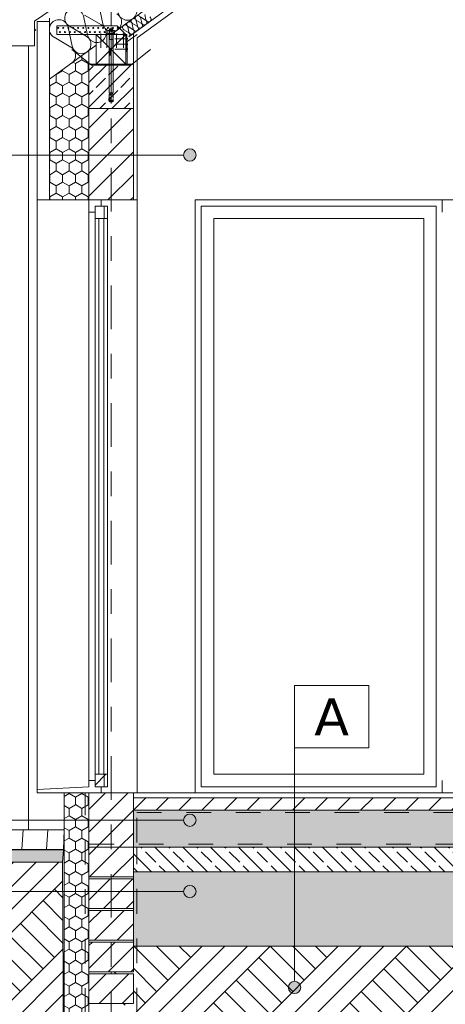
# Model space of a CAD drawing. Extents: x 5465377 to 5465550, y 5925276 to 5925338.
# Tile 97 of 182: x 5465406.53 to 5465408.25, y 5925329.32 to 5925333.31. Entities that reach past the tile are written whole.
import ezdxf

# ---------------------------------------------------------------- set-up
doc = ezdxf.new("R2010")
doc.units = 0
doc.header["$MEASUREMENT"] = 0
for name, pattern in [('Dashed_line (2)', [0.0375, 0.025, -0.0125]), ('HIDDEN', [9525, 6350, -3175]), ('Kropki i Kreski', [0.335139, 0.176389, -0.088194, 0, -0.070556])]:
    doc.linetypes.add(name, pattern=pattern)
for name, color, linetype, lineweight in [('0_Nr_Pióra__141', 7, 'Continuous', 0), ('0_Nr_pióra__141_Nr_Pióra__141', 7, 'Continuous', 0), ('0_Nr_pióra__141_Nr_Pióra__142', 7, 'Continuous', 18), ('0_Nr_Pióra__142', 7, 'Continuous', 18), ('_1_Nr_pióra__1_Nr_Pióra__142', 7, 'Continuous', 18), ('_______wymiarowanie_Nr_Pióra__201', 150, 'Continuous', 0), ('____rosliny_Nr_Pióra__141', 7, 'Continuous', 0), ('_ARCH_Projekt_Nr_pióra__141_Nr_Pióra__1', 7, 'Continuous', 13), ('_ARCH_Projekt_Nr_pióra__141_Nr_Pióra__141', 7, 'Continuous', 0), ('_ARCH_Sciany_Nr_Pióra__141', 7, 'Continuous', 0), ('_ARCH_Sciany_Nr_Pióra__142', 7, 'Continuous', 18), ('EGBD03_Nr_Pióra__141', 7, 'Continuous', 0), ('tabelki_Nr_pióra__1_Nr_pióra__141_Nr_Pióra__141', 7, 'Continuous', 0), ('tabelki_Nr_pióra__7_Nr_pióra__7_Nr_Pióra__7', 7, 'Continuous', 35)]:
    doc.layers.add(name, color=color, linetype=linetype, lineweight=lineweight)
doc.layers.add('_______wymiarowanie', color=7, linetype='Continuous')
doc.layers.add('EGBD03', color=7, linetype='Continuous')
doc.styles.add('GENERATED_STYLE_4', font='arial.ttf')
doc.styles.add('GENERATED_STYLE_5', font='txt')
doc.styles.add('GENERATED_STYLE_6', font='verdana.ttf')
doc.dimstyles.new('GENERATED_STYLE__2', dxfattribs={"dimtxt": 0.075, "dimasz": 0.0475, "dimexe": 0.18, "dimexo": 0, "dimgap": 0.09, "dimtad": 1, "dimdec": 0, "dimlfac": 100, "dimzin": 0, "dimdsep": 46, "dimtxsty": 'GENERATED_STYLE_5', "dimblk": 'ARROWHEAD_6', "dimblk1": 'ARROWHEAD_6', "dimblk2": 'ARROWHEAD_6', "dimcen": 0.09, "dimclrd": 256, "dimclre": 256, "dimclrt": 256, "dimazin": 0, "dimtfac": 1, "dimtdec": 4, "dimtmove": 0, "dimatfit": 3, "dimfxl": 0, "dimtolj": 1, "dimtzin": 0, "dimarcsym": 0})
pattern_1 = [(45, (5464021.33072, 5925651.47357), (-0.045961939, 0.045961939), [])]
pattern_2 = [(90, (5464021.330723, 5925651.47357), (-0.0519615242, 0), [0.03, -0.06]), (90, (5464021.30474, 5925651.51857), (-0.0519615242, 0), [0.03, -0.06]), (150, (5464021.330723, 5925651.50357), (0.0259807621, 0.045), [0.03, -0.06]), (150, (5464021.27876, 5925651.50357), (0.0259807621, 0.045), [0.03, -0.06]), (-150, (5464021.330723, 5925651.47357), (-0.0259807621, 0.045), [0.03, -0.06]), (-150, (5464021.27876, 5925651.47357), (-0.0259807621, 0.045), [0.03, -0.06])]
pattern_3 = [(90, (5464021.33072, 5925651.47357), (-0.0649999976, 0), []), (45, (5464021.33072, 5925651.47357), (-0.0649999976, 0.0649999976), [])]

# ---------------------------------------------------------------- blocks, each defined once
blk = doc.blocks.new('Izolacja cieplna 12_77', base_point=(5465406.9707, 5925333.2365))
at = {"layer": '____rosliny_Nr_Pióra__141', "linetype": 'Continuous'}
for p, q in [((5465407.0402, 5925333.3054), (5465407.0354, 5925333.3269)), ((5465406.9885, 5925333.2679), (5465406.9838, 5925333.2894)), ((5465406.9852, 5925333.2905), (5465407.0043, 5925333.2793)), ((5465407.0057, 5925333.2804), (5465407.001, 5925333.3019)), ((5465407.0025, 5925333.303), (5465407.0215, 5925333.2918)), ((5465407.0229, 5925333.2929), (5465407.0182, 5925333.3144)), ((5465407.0197, 5925333.3155), (5465407.0387, 5925333.3043)), ((5465406.9508, 5925333.2654), (5465406.9699, 5925333.2543)), ((5465406.9713, 5925333.2554), (5465406.9666, 5925333.2769)), ((5465406.968, 5925333.278), (5465406.9871, 5925333.2668))]:
    blk.add_line(p, q, dxfattribs=at)
for centre, start_param, end_param in [((5465407.0078, 5925333.3121), 5.870392, 9.837571), ((5465406.9562, 5925333.2746), 5.870392, 9.837571), ((5465406.9734, 5925333.2871), 5.870392, 9.837571), ((5465406.9906, 5925333.2996), 5.870392, 9.837571), ((5465407.0161, 5925333.2826), 2.7288, 6.695979), ((5465407.0333, 5925333.2952), 2.7288, 6.695979), ((5465407.0505, 5925333.3077), 2.7288, 6.695979), ((5465406.9645, 5925333.2451), 4.712389, 6.695979), ((5465406.9817, 5925333.2576), 2.7288, 6.695979), ((5465406.9989, 5925333.2701), 2.7288, 6.695979)]:
    blk.add_ellipse(centre, major_axis=(0.00861, 0.00625), ratio=0.999504, start_param=start_param, end_param=end_param, dxfattribs=at)
blk = doc.blocks.new('Izolacja cieplna 12_592', base_point=(5465406.7397, 5925333.1305))
at = {"layer": '____rosliny_Nr_Pióra__141', "linetype": 'Continuous'}
for p, q in [((5465406.8659, 5925333.2885), (5465406.849, 5925333.3661)), ((5465406.8039, 5925333.2434), (5465406.7869, 5925333.321)), ((5465406.7921, 5925333.3248), (5465406.8607, 5925333.2847)), ((5465406.7301, 5925333.2797), (5465406.7986, 5925333.2396)), ((5465406.7418, 5925333.1983), (5465406.7249, 5925333.2759)), ((5465406.6681, 5925333.2346), (5465406.7366, 5925333.1945))]:
    blk.add_line(p, q, dxfattribs=at)
for centre, start_param, end_param in [((5465406.9654, 5925333.3418), 2.7288, 6.695979), ((5465406.7495, 5925333.3128), 5.870392, 9.837571), ((5465406.9033, 5925333.2967), 2.7288, 6.695979), ((5465406.6874, 5925333.2677), 5.870392, 9.837571), ((5465406.8413, 5925333.2516), 2.7288, 6.695979), ((5465406.7793, 5925333.2065), 2.7288, 6.695979), ((5465406.7172, 5925333.1615), 4.712389, 6.695979)]:
    blk.add_ellipse(centre, major_axis=(0.031, 0.0225), ratio=0.998431, start_param=start_param, end_param=end_param, dxfattribs=at)
blk = doc.blocks.new('Linia_573', base_point=(5465406.8993, 5925337.1188))
at = {"layer": 'EGBD03_Nr_Pióra__141', "linetype": 'Kropki i Kreski'}
blk.add_line((5465406.8993, 5925336.9938), (5465406.8993, 5925327.5395), dxfattribs=at)
blk = doc.blocks.new('Linia_8661', base_point=(5465407.6417, 5925330.3642))
at = {"layer": '0_Nr_pióra__141_Nr_Pióra__141', "linetype": 'Continuous'}
blk.add_hatch(color=256, dxfattribs=at).paths.add_polyline_path([(5465407.6667, 5925329.3889), (5465407.6648, 5925329.3985), (5465407.6593, 5925329.4066), (5465407.6512, 5925329.412), (5465407.6417, 5925329.4139), (5465407.6321, 5925329.412), (5465407.624, 5925329.4066), (5465407.6186, 5925329.3985), (5465407.6167, 5925329.3889), (5465407.6186, 5925329.3793), (5465407.624, 5925329.3712), (5465407.6321, 5925329.3658), (5465407.6417, 5925329.3639), (5465407.6512, 5925329.3658), (5465407.6593, 5925329.3712), (5465407.6648, 5925329.3793)], flags=0)
blk.add_line((5465407.6417, 5925330.3642), (5465407.6417, 5925329.4139), dxfattribs=at)
blk.add_circle((5465407.6417, 5925329.3889), 0.025, dxfattribs=at)
blk = doc.blocks.new('Linia_8660', base_point=(5465404.4783, 5925329.7769))
at = {"layer": '0_Nr_pióra__141_Nr_Pióra__141', "linetype": 'Continuous'}
blk.add_hatch(color=256, dxfattribs=at).paths.add_polyline_path([(5465407.2428, 5925329.7769), (5465407.2409, 5925329.7864), (5465407.2355, 5925329.7945), (5465407.2274, 5925329.7999), (5465407.2178, 5925329.8019), (5465407.2082, 5925329.7999), (5465407.2001, 5925329.7945), (5465407.1947, 5925329.7864), (5465407.1928, 5925329.7769), (5465407.1947, 5925329.7673), (5465407.2001, 5925329.7592), (5465407.2082, 5925329.7538), (5465407.2178, 5925329.7519), (5465407.2274, 5925329.7538), (5465407.2355, 5925329.7592), (5465407.2409, 5925329.7673)], flags=0)
blk.add_line((5465404.4783, 5925329.7769), (5465407.1928, 5925329.7769), dxfattribs=at)
blk.add_circle((5465407.2178, 5925329.7769), 0.025, dxfattribs=at)
blk = doc.blocks.new('Linia_8659', base_point=(5465404.4783, 5925332.7582))
at = {"layer": '0_Nr_pióra__141_Nr_Pióra__141', "linetype": 'Continuous'}
blk.add_hatch(color=256, dxfattribs=at).paths.add_polyline_path([(5465407.2428, 5925332.7582), (5465407.2409, 5925332.7677), (5465407.2355, 5925332.7759), (5465407.2274, 5925332.7813), (5465407.2178, 5925332.7832), (5465407.2082, 5925332.7813), (5465407.2001, 5925332.7759), (5465407.1947, 5925332.7677), (5465407.1928, 5925332.7582), (5465407.1947, 5925332.7486), (5465407.2001, 5925332.7405), (5465407.2082, 5925332.7351), (5465407.2178, 5925332.7332), (5465407.2274, 5925332.7351), (5465407.2355, 5925332.7405), (5465407.2409, 5925332.7486)], flags=0)
blk.add_line((5465404.4783, 5925332.7582), (5465407.1928, 5925332.7582), dxfattribs=at)
blk.add_circle((5465407.2178, 5925332.7582), 0.025, dxfattribs=at)
blk = doc.blocks.new('Linia_8658', base_point=(5465404.4783, 5925330.0655))
at = {"layer": '0_Nr_pióra__141_Nr_Pióra__141', "linetype": 'Continuous'}
blk.add_hatch(color=256, dxfattribs=at).paths.add_polyline_path([(5465407.2428, 5925330.0655), (5465407.2409, 5925330.075), (5465407.2355, 5925330.0831), (5465407.2274, 5925330.0886), (5465407.2178, 5925330.0905), (5465407.2082, 5925330.0886), (5465407.2001, 5925330.0831), (5465407.1947, 5925330.075), (5465407.1928, 5925330.0655), (5465407.1947, 5925330.0559), (5465407.2001, 5925330.0478), (5465407.2082, 5925330.0424), (5465407.2178, 5925330.0405), (5465407.2274, 5925330.0424), (5465407.2355, 5925330.0478), (5465407.2409, 5925330.0559)], flags=0)
blk.add_line((5465404.4783, 5925330.0655), (5465407.1928, 5925330.0655), dxfattribs=at)
blk.add_circle((5465407.2178, 5925330.0655), 0.025, dxfattribs=at)
blk = doc.blocks.new('*D440', base_point=(5464021.3307, 5925651.4736))
at = {"layer": '_______wymiarowanie_Nr_Pióra__201', "linetype": 'Continuous'}
for p, q in [((5465406.0448, 5925330.0514), (5465406.0948, 5925330.0014)), ((5465406.1167, 5925330.0264), (5465406.023, 5925330.0264)), ((5465406.0698, 5925328.6764), (5465406.0698, 5925330.0264)), ((5465406.0448, 5925328.7014), (5465406.0948, 5925328.6514)), ((5465406.1167, 5925328.6764), (5465406.023, 5925328.6764))]:
    blk.add_line(p, q, dxfattribs=at)
at = {"layer": '_______wymiarowanie_Nr_Pióra__201', "char_height": 0.075, "attachment_point": 1, "rotation": 90, "style": 'GENERATED_STYLE_4'}
for s, insert in [('{15}', (5465405.9798, 5925329.8876)), ('{135}', (5465405.9798, 5925329.2092))]:
    blk.add_mtext(s, dxfattribs=dict(at, insert=insert))
blk = doc.blocks.new('ARROWHEAD_6')
at = {"linetype": 'Continuous'}
for p, q in [((0, 0), (-1, 0)), ((-0.5, -0.5), (0.5, 0.5))]:
    blk.add_line(p, q, dxfattribs=at)
blk = doc.blocks.new('*D441', base_point=(5464021.3307, 5925651.4736))
at = {"layer": '_______wymiarowanie_Nr_Pióra__201', "linetype": 'Continuous'}
for p, q in [((5465406.1167, 5925330.1764), (5465406.023, 5925330.1764)), ((5465406.0448, 5925330.2014), (5465406.0948, 5925330.1514)), ((5465406.0698, 5925330.0264), (5465406.0698, 5925330.1764)), ((5465406.0448, 5925330.0514), (5465406.0948, 5925330.0014)), ((5465406.1167, 5925330.0264), (5465406.023, 5925330.0264))]:
    blk.add_line(p, q, dxfattribs=at)
blk = doc.blocks.new('*D442', base_point=(5464021.3307, 5925651.4736))
at = {"layer": '_______wymiarowanie_Nr_Pióra__201', "linetype": 'Continuous'}
for p, q in [((5465406.1167, 5925333.3735), (5465406.023, 5925333.3735)), ((5465406.0448, 5925333.3985), (5465406.0948, 5925333.3485)), ((5465406.0698, 5925330.1764), (5465406.0698, 5925333.3735)), ((5465406.1167, 5925330.1764), (5465406.023, 5925330.1764)), ((5465406.0448, 5925330.2014), (5465406.0948, 5925330.1514))]:
    blk.add_line(p, q, dxfattribs=at)
at = {"layer": '_______wymiarowanie_Nr_Pióra__201', "insert": (5465405.9798, 5925331.6896), "char_height": 0.075, "attachment_point": 1, "rotation": 90, "style": 'GENERATED_STYLE_4'}
blk.add_mtext('{320}', dxfattribs=at)
blk = doc.blocks.new('*D443', base_point=(5464021.3307, 5925651.4736))
at = {"layer": '_______wymiarowanie_Nr_Pióra__201', "linetype": 'Continuous'}
for p, q in [((5465406.0948, 5925335.982), (5465406.0448, 5925336.032)), ((5465406.0698, 5925336.007), (5465406.0698, 5925336.0445)), ((5465406.1167, 5925336.007), (5465406.023, 5925336.007)), ((5465406.0698, 5925333.3735), (5465406.0698, 5925336.007)), ((5465406.1167, 5925333.3735), (5465406.023, 5925333.3735)), ((5465406.0448, 5925333.3985), (5465406.0948, 5925333.3485))]:
    blk.add_line(p, q, dxfattribs=at)
at = {"layer": '_______wymiarowanie_Nr_Pióra__201', "insert": (5465405.9798, 5925334.6049), "char_height": 0.075, "attachment_point": 1, "rotation": 90, "style": 'GENERATED_STYLE_4'}
blk.add_mtext('{263}', dxfattribs=at)
blk = doc.blocks.new('*D444', base_point=(5464021.3307, 5925651.4736))
at = {"layer": '_______wymiarowanie_Nr_Pióra__201', "linetype": 'Continuous'}
for p, q in [((5465405.7771, 5925335.982), (5465405.7271, 5925336.032)), ((5465405.7521, 5925336.007), (5465405.7521, 5925336.0445)), ((5465405.799, 5925336.007), (5465405.7053, 5925336.007)), ((5465405.7521, 5925330.0264), (5465405.7521, 5925336.007)), ((5465405.7271, 5925330.0514), (5465405.7771, 5925330.0014)), ((5465405.799, 5925330.0264), (5465405.7053, 5925330.0264)), ((5465405.7521, 5925329.9889), (5465405.7521, 5925330.0264))]:
    blk.add_line(p, q, dxfattribs=at)
at = {"layer": '_______wymiarowanie_Nr_Pióra__201', "insert": (5465405.6621, 5925332.9313), "char_height": 0.075, "attachment_point": 1, "rotation": 90, "style": 'GENERATED_STYLE_4'}
blk.add_mtext('{598}', dxfattribs=at)

msp = doc.modelspace()

# ---------------------------------------------------------------- hatches: boundary and pattern name
at = {"layer": '0_Nr_Pióra__141', "linetype": 'Continuous'}
h = msp.add_hatch(dxfattribs=at)
h.set_pattern_fill('Beton_zbrojony2', color=256, style=0, pattern_type=2)
h.set_pattern_definition([(45, (5464021.33072, 5925651.47357), (-0.0494974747, 0.0494974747), []), (45, (5464021.305974, 5925651.49832), (-0.0494974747, 0.0494974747), [0.0525, -0.0175])])
h.paths.add_polyline_path([(5465406.9893, 5925332.9464), (5465406.8093, 5925332.9464), (5465406.8093, 5925333.1264), (5465406.9893, 5925333.1264)], flags=0)
h = msp.add_hatch(dxfattribs=at)
h.set_pattern_fill('grunt', color=256, style=0, pattern_type=2)
h.set_pattern_definition([(45, (5464021.33072, 5925651.47357), (-0.137885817, 0.137885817), []), (45, (5464021.28476, 5925651.51953), (-0.27577163, 0.27577163), []), (45, (5464021.2388, 5925651.5655), (-0.27577163, 0.27577163), []), (135, (5464021.19284, 5925651.611455), (0.045961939, 0.045961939), [0.194999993, -0.194999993])])
h.paths.add_polyline_path([(5465406.7031, 5925329.8961), (5465405.0675, 5925329.8961), (5465406.5162, 5925327.8117), (5465406.8993, 5925327.842), (5465409.02, 5925328.0099), (5465411.9097, 5925327.8743), (5465413.5593, 5925327.8076), (5465414.7473, 5925327.7595), (5465415.4087, 5925329.896), (5465413.7493, 5925329.8957), (5465413.7493, 5925328.6777), (5465413.8593, 5925328.6767), (5465413.8593, 5925328.3767), (5465413.9593, 5925328.2767), (5465413.5593, 5925328.2767), (5465413.1593, 5925328.2767, -0.135964), (5465413.2593, 5925328.3767), (5465413.2593, 5925328.6767), (5465413.5593, 5925328.6767), (5465413.5593, 5925328.6864), (5465413.5593, 5925328.6877), (5465413.4693, 5925328.6877), (5465413.4693, 5925328.8077), (5465413.5593, 5925328.8077), (5465413.5593, 5925328.8147), (5465413.4693, 5925328.8147), (5465413.4693, 5925328.9347), (5465413.5593, 5925328.9347), (5465413.5593, 5925328.9417), (5465413.4693, 5925328.9417), (5465413.4693, 5925329.0617), (5465413.5593, 5925329.0617), (5465413.5593, 5925329.0697), (5465413.4693, 5925329.0697), (5465413.4693, 5925329.1897), (5465413.5593, 5925329.1897), (5465413.5593, 5925329.1967), (5465413.4693, 5925329.1967), (5465413.4693, 5925329.3167), (5465413.5593, 5925329.3167), (5465413.5593, 5925329.3247), (5465413.4693, 5925329.3247), (5465413.4693, 5925329.4447), (5465413.5593, 5925329.4447), (5465413.5593, 5925329.4527), (5465413.4693, 5925329.4527), (5465413.4693, 5925329.5564), (5465413.4549, 5925329.5564), (5465413.2593, 5925329.5564), (5465407.6417, 5925329.5564), (5465407.1993, 5925329.5564), (5465407.0037, 5925329.5564), (5465406.9893, 5925329.5564), (5465406.9893, 5925329.4524), (5465406.8993, 5925329.4524), (5465406.8993, 5925329.4444), (5465406.9893, 5925329.4444), (5465406.9893, 5925329.3244), (5465406.8993, 5925329.3244), (5465406.8993, 5925329.3164), (5465406.9893, 5925329.3164), (5465406.9893, 5925329.1964), (5465406.8993, 5925329.1964), (5465406.8993, 5925329.1894), (5465406.9893, 5925329.1894), (5465406.9893, 5925329.0694), (5465406.8993, 5925329.0694), (5465406.8993, 5925329.0614), (5465406.9893, 5925329.0614), (5465406.9893, 5925328.9414), (5465406.8993, 5925328.9414), (5465406.8993, 5925328.9344), (5465406.9893, 5925328.9344), (5465406.9893, 5925328.8144), (5465406.8993, 5925328.8144), (5465406.8993, 5925328.8074), (5465406.9893, 5925328.8074), (5465406.9893, 5925328.6874), (5465406.8993, 5925328.6874), (5465406.8993, 5925328.6861), (5465406.8993, 5925328.6764), (5465407.1993, 5925328.6764), (5465407.1993, 5925328.3764, -0.135964), (5465407.2993, 5925328.2764), (5465406.8993, 5925328.2764), (5465406.4993, 5925328.2764), (5465406.5993, 5925328.3764), (5465406.5993, 5925328.6764), (5465406.7093, 5925328.6775)], flags=0)
at = {"layer": '0_Nr_pióra__141_Nr_Pióra__141', "linetype": 'Continuous'}
h = msp.add_hatch(dxfattribs=at)
h.set_pattern_fill('BETON_ZBROJONY1', color=256, style=0, pattern_type=2)
h.set_pattern_definition([(135, (5664413.03475, 6139791.620276), (0.056568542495, 0.056568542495), []), (135, (5664413.00647, 6139791.59199), (0.056568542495, 0.056568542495), [0.06, -0.02])])
h.paths.add_polyline_path([(5465413.4693, 5925329.9564), (5465406.9893, 5925329.9564), (5465406.9893, 5925329.8564), (5465413.4693, 5925329.8564)], flags=0)
at = {"layer": '_ARCH_Projekt_Nr_pióra__141_Nr_Pióra__141', "linetype": 'Continuous'}
h = msp.add_hatch(dxfattribs=at)
h.set_pattern_fill('_wood_plank1', color=256, style=0, pattern_type=2)
h.set_pattern_definition([(86.3872683, (5677531.2783, 6126825.4475), (-0.099801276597, 0.00630122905), [])])
h.paths.add_polyline_path([(5465406.7093, 5925330.0264), (5465405.0016, 5925330.0264), (5465405.042, 5925329.9466), (5465406.7063, 5925329.9467)], flags=0)
h = msp.add_hatch(dxfattribs=at)
h.set_pattern_fill('tynk_000', color=256, style=0, pattern_type=2)
h.set_pattern_definition([(41.387265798, (5677531.281455, 6126825.497403), (-0.0148757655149, 0.0168808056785), [0, -0.0149999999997, 0, -0.0224999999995]), (106.3872657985, (5677531.331356, 6126825.494253), (0.0215859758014, 0.0063478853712), [0, -0.011, 0, -0.019])])
h.paths.add_polyline_path([(5465406.7063, 5925329.9464), (5465405.0421, 5925329.9464), (5465405.0675, 5925329.8961), (5465406.7031, 5925329.8957)], flags=0)
h = msp.add_hatch(dxfattribs=at)
h.set_pattern_fill('tynk_000', color=256, style=0, pattern_type=2)
h.set_pattern_definition([(45, (5664413.03475, 6139791.670276), (-0.0159099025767, 0.0159099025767), [0, -0.015, 0, -0.0225]), (110, (5664413.08475, 6139791.670276), (0.0211430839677, 0.0076954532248), [0, -0.011, 0, -0.019])])
h.paths.add_polyline_path([(5465406.9893, 5925329.8564), (5465406.9893, 5925329.5564), (5465407.1993, 5925329.5564), (5465413.2593, 5925329.5564), (5465413.4695, 5925329.5564), (5465413.4693, 5925329.8564)], flags=0)
at = {"layer": '_ARCH_Sciany_Nr_Pióra__141', "linetype": 'Continuous'}
h = msp.add_hatch(dxfattribs=at)
h.set_pattern_fill('Styropian2', color=256, style=0, pattern_type=2)
h.set_pattern_definition(pattern_2)
h.paths.add_polyline_path([(5465406.8093, 5925333.1811), (5465406.6493, 5925333.0648), (5465406.6493, 5925332.5764), (5465406.8093, 5925332.5764)], flags=0)
h = msp.add_hatch(dxfattribs=at)
h.set_pattern_fill('cegła_zwykła', color=256, style=0, pattern_type=2)
h.set_pattern_definition(pattern_1)
h.paths.add_polyline_path([(5465406.9893, 5925332.9464), (5465406.8093, 5925332.9464), (5465406.8093, 5925332.5764), (5465406.9893, 5925332.5764)], flags=0)
h = msp.add_hatch(dxfattribs=at)
h.set_pattern_fill('cegła_szamotowa', color=256, style=0, pattern_type=2)
h.set_pattern_definition(pattern_3)
h.paths.add_polyline_path([(5465406.8343, 5925332.5014), (5465406.8843, 5925332.5014), (5465406.8843, 5925332.5514), (5465406.8343, 5925332.5514)], flags=0)
h = msp.add_hatch(dxfattribs=at)
h.set_pattern_fill('cegła_szamotowa', color=256, style=0, pattern_type=2)
h.set_pattern_definition(pattern_3)
h.paths.add_polyline_path([(5465406.8343, 5925330.2514), (5465406.8343, 5925330.2014), (5465406.8843, 5925330.2014), (5465406.8843, 5925330.2514)], flags=0)
h = msp.add_hatch(dxfattribs=at)
h.set_pattern_fill('Styropian2', color=256, style=0, pattern_type=2)
h.set_pattern_definition(pattern_2)
h.paths.add_polyline_path([(5465406.8093, 5925330.1764), (5465406.7093, 5925330.1764), (5465406.7093, 5925328.6775), (5465406.8093, 5925328.6775), (5465406.8093, 5925330.1518)], flags=0)
h = msp.add_hatch(dxfattribs=at)
h.set_pattern_fill('cegła_zwykła', color=256, style=0, pattern_type=2)
h.set_pattern_definition(pattern_1)
h.paths.add_polyline_path([(5465406.9893, 5925330.1764), (5465406.8093, 5925330.1764), (5465406.8093, 5925329.9567), (5465406.9893, 5925329.9564)], flags=0)
h = msp.add_hatch(dxfattribs=at)
h.set_pattern_fill('cegła_zwykła', color=256, style=0, pattern_type=2)
h.set_pattern_definition(pattern_1)
h.paths.add_polyline_path([(5465406.9893, 5925330.1064), (5465413.4693, 5925330.1064), (5465413.4693, 5925330.1564), (5465406.9893, 5925330.1564)], flags=0)
h = msp.add_hatch(dxfattribs=at)
h.set_pattern_fill('Styropian2', color=256, style=0, pattern_type=2)
h.set_pattern_definition(pattern_2)
h.paths.add_polyline_path([(5465413.4693, 5925329.9564), (5465406.9893, 5925329.9564), (5465406.9893, 5925330.1064), (5465413.4693, 5925330.1064)], flags=0)
h = msp.add_hatch(dxfattribs=at)
h.set_pattern_fill('cegła_zwykła', color=256, style=0, pattern_type=2)
h.set_pattern_definition(pattern_1)
h.paths.add_polyline_path([(5465406.8093, 5925329.9564), (5465406.8093, 5925329.8364), (5465406.9893, 5925329.8364), (5465406.9893, 5925329.9564)], flags=0)
h = msp.add_hatch(dxfattribs=at)
h.set_pattern_fill('cegła_zwykła', color=256, style=0, pattern_type=2)
h.set_pattern_definition(pattern_1)
h.paths.add_polyline_path([(5465406.8093, 5925329.8284), (5465406.8093, 5925329.7084), (5465406.9893, 5925329.7084), (5465406.9893, 5925329.8284)], flags=0)
h = msp.add_hatch(dxfattribs=at)
h.set_pattern_fill('cegła_zwykła', color=256, style=0, pattern_type=2)
h.set_pattern_definition(pattern_1)
h.paths.add_polyline_path([(5465406.8093, 5925329.7004), (5465406.8093, 5925329.5804), (5465406.9893, 5925329.5804), (5465406.9893, 5925329.7004)], flags=0)
h = msp.add_hatch(dxfattribs=at)
h.set_pattern_fill('cegła_zwykła', color=256, style=0, pattern_type=2)
h.set_pattern_definition(pattern_1)
h.paths.add_polyline_path([(5465406.8093, 5925329.5724), (5465406.8093, 5925329.4524), (5465406.9893, 5925329.4524), (5465406.9893, 5925329.5724)], flags=0)
h = msp.add_hatch(dxfattribs=at)
h.set_pattern_fill('cegła_zwykła', color=256, style=0, pattern_type=2)
h.set_pattern_definition(pattern_1)
h.paths.add_polyline_path([(5465406.8093, 5925329.4444), (5465406.8093, 5925329.3244), (5465406.9893, 5925329.3244), (5465406.9893, 5925329.4444)], flags=0)

# ---------------------------------------------------------------- linework, layer by layer
at = {"layer": '0_Nr_Pióra__141', "linetype": 'Continuous'}
for p, q in [((5465406.6793, 5925333.2464), (5465406.6793, 5925333.2814)), ((5465406.6793, 5925333.2814), (5465406.9243, 5925333.2814)), ((5465406.9593, 5925333.2464), (5465406.9243, 5925333.2814)), ((5465406.595, 5925333.2619), (5465406.5895, 5925333.2695)), ((5465406.6793, 5925333.2464), (5465406.9633, 5925333.2464)), ((5465406.8596, 5925333.2487), (5465406.8563, 5925333.2487)), ((5465406.8581, 5925333.2487), (5465406.8581, 5925333.1917)), ((5465406.8829, 5925333.2487), (5465406.8796, 5925333.2487)), ((5465406.8814, 5925333.2487), (5465406.8814, 5925333.1917)), ((5465406.8843, 5925333.2494), (5465406.9143, 5925333.2494)), ((5465406.8843, 5925333.2464), (5465406.8843, 5925333.2494)), ((5465406.9143, 5925333.2464), (5465406.8843, 5925333.2464)), ((5465406.8873, 5925333.2624), (5465406.8855, 5925333.2614)), ((5465406.8855, 5925333.2614), (5465406.8855, 5925333.2505)), ((5465406.8855, 5925333.2505), (5465406.8873, 5925333.2494)), ((5465406.9113, 5925333.2624), (5465406.8873, 5925333.2624)), ((5465406.8913, 5925333.2641), (5465406.8932, 5925333.2659)), ((5465406.9073, 5925333.2641), (5465406.8913, 5925333.2641)), ((5465406.8913, 5925333.2641), (5465406.8913, 5925333.2624)), ((5465406.8913, 5925333.2464), (5465406.8913, 5925333.0109)), ((5465406.8924, 5925333.2505), (5465406.8924, 5925333.2614)), ((5465406.8925, 5925333.2624), (5465406.8925, 5925333.2653)), ((5465406.8925, 5925333.2259), (5465406.8925, 5925333.2464)), ((5465406.8932, 5925333.2659), (5465406.9055, 5925333.2659)), ((5465406.8943, 5925333.2684), (5465406.8933, 5925333.2674)), ((5465406.8933, 5925333.2659), (5465406.8933, 5925333.2674)), ((5465406.8933, 5925333.2674), (5465406.9053, 5925333.2674)), ((5465406.9043, 5925333.2684), (5465406.8943, 5925333.2684)), ((5465406.8993, 5925333.2737), (5465406.8993, 5925333.1735)), ((5465406.907, 5925333.2487), (5465406.9037, 5925333.2487)), ((5465406.9053, 5925333.2674), (5465406.9043, 5925333.2684)), ((5465406.9053, 5925333.2659), (5465406.9053, 5925333.2674)), ((5465406.9055, 5925333.2659), (5465406.9073, 5925333.2641)), ((5465406.9055, 5925333.2487), (5465406.9055, 5925333.1917)), ((5465406.9061, 5925333.2624), (5465406.9061, 5925333.2653)), ((5465406.9061, 5925333.2464), (5465406.9061, 5925333.2259)), ((5465406.9062, 5925333.2614), (5465406.9062, 5925333.2505)), ((5465406.9073, 5925333.2641), (5465406.9073, 5925333.2624)), ((5465406.9073, 5925333.0109), (5465406.9073, 5925333.2464)), ((5465406.9132, 5925333.2614), (5465406.9113, 5925333.2624)), ((5465406.9113, 5925333.2494), (5465406.9132, 5925333.2505)), ((5465406.9132, 5925333.2505), (5465406.9132, 5925333.2614)), ((5465406.9143, 5925333.2494), (5465406.9143, 5925333.2464)), ((5465406.9231, 5925333.2487), (5465406.9198, 5925333.2487)), ((5465406.9216, 5925333.2487), (5465406.9216, 5925333.1917)), ((5465406.9505, 5925333.2487), (5465406.9472, 5925333.2487)), ((5465406.949, 5925333.2487), (5465406.949, 5925333.1917)), ((5465406.9633, 5925333.1755), (5465406.9633, 5925333.2464)), ((5465406.9073, 5925333.2259), (5465406.8913, 5925333.2259)), ((5465406.9654, 5925333.2285), (5465406.9138, 5925333.2285)), ((5465406.9654, 5925333.2067), (5465406.9138, 5925333.2067)), ((5465406.9653, 5925333.226), (5465406.9653, 5925333.2305)), ((5465406.9653, 5925333.2042), (5465406.9653, 5925333.2087)), ((5465406.8933, 5925333.162), (5465406.8933, 5925333.1699)), ((5465406.8933, 5925333.1699), (5465406.8993, 5925333.1699)), ((5465406.8993, 5925333.162), (5465406.8933, 5925333.162)), ((5465406.8983, 5925333.1889), (5465406.8943, 5925333.1889)), ((5465406.8943, 5925333.1889), (5465406.8943, 5925333.187)), ((5465406.8943, 5925333.187), (5465406.8983, 5925333.187)), ((5465406.8943, 5925333.1782), (5465406.8943, 5925333.1864)), ((5465406.8943, 5925333.1864), (5465406.896, 5925333.1864)), ((5465406.896, 5925333.1782), (5465406.8943, 5925333.1782)), ((5465406.8943, 5925333.1738), (5465406.8943, 5925333.1757)), ((5465406.8943, 5925333.1757), (5465406.8967, 5925333.1757)), ((5465406.8983, 5925333.1738), (5465406.8943, 5925333.1738)), ((5465406.8983, 5925333.1732), (5465406.8943, 5925333.1732)), ((5465406.8943, 5925333.1732), (5465406.8943, 5925333.1714)), ((5465406.8943, 5925333.1714), (5465406.8983, 5925333.1714)), ((5465406.8983, 5925333.1708), (5465406.8943, 5925333.1708)), ((5465406.8943, 5925333.1708), (5465406.8943, 5925333.1689)), ((5465406.8943, 5925333.1689), (5465406.8955, 5925333.1689)), ((5465406.8955, 5925333.1649), (5465406.8943, 5925333.1649)), ((5465406.8943, 5925333.1649), (5465406.8943, 5925333.163)), ((5465406.8943, 5925333.163), (5465406.8983, 5925333.163)), ((5465406.8955, 5925333.1689), (5465406.8955, 5925333.1649)), ((5465406.896, 5925333.1864), (5465406.896, 5925333.1832)), ((5465406.896, 5925333.1832), (5465406.8983, 5925333.1832)), ((5465406.8983, 5925333.1814), (5465406.896, 5925333.1814)), ((5465406.896, 5925333.1814), (5465406.896, 5925333.1782)), ((5465406.8967, 5925333.1795), (5465406.8983, 5925333.1795)), ((5465406.8967, 5925333.1757), (5465406.8967, 5925333.1795)), ((5465406.8971, 5925333.1649), (5465406.8971, 5925333.1689)), ((5465406.8971, 5925333.1689), (5465406.8983, 5925333.1689)), ((5465406.8983, 5925333.1649), (5465406.8971, 5925333.1649)), ((5465406.8983, 5925333.187), (5465406.8983, 5925333.1889)), ((5465406.8983, 5925333.1832), (5465406.8983, 5925333.1814)), ((5465406.8983, 5925333.1795), (5465406.8983, 5925333.1738)), ((5465406.8983, 5925333.1714), (5465406.8983, 5925333.1732)), ((5465406.8983, 5925333.1689), (5465406.8983, 5925333.1708)), ((5465406.8983, 5925333.163), (5465406.8983, 5925333.1649)), ((5465406.8993, 5925333.1699), (5465406.8993, 5925333.162)), ((5465406.9654, 5925333.1867), (5465406.9138, 5925333.1867)), ((5465406.9653, 5925333.1841), (5465406.9653, 5925333.1887)), ((5465406.8993, 5925333.1583), (5465406.8993, 5925332.9668)), ((5465406.8913, 5925333.0042), (5465406.8908, 5925332.9922)), ((5465406.8913, 5925333.0109), (5465406.8913, 5925333.0094)), ((5465406.8913, 5925333.0094), (5465406.9073, 5925333.0094)), ((5465406.9071, 5925333.0094), (5465406.8915, 5925333.0094)), ((5465406.8957, 5925333.0042), (5465406.8915, 5925333.0042)), ((5465406.8935, 5925333.0088), (5465406.8935, 5925333.0042)), ((5465406.8955, 5925333.0016), (5465406.8957, 5925333.0042)), ((5465406.907, 5925333.0042), (5465406.8973, 5925333.0042)), ((5465406.8973, 5925333.0042), (5465406.8975, 5925333.0016)), ((5465406.9051, 5925333.0042), (5465406.9051, 5925333.0088)), ((5465406.908, 5925332.9873), (5465406.9072, 5925333.0042)), ((5465406.9073, 5925333.0094), (5465406.9073, 5925333.0109)), ((5465406.8903, 5925332.9827), (5465406.8902, 5925332.9794)), ((5465406.8902, 5925332.9794), (5465406.8915, 5925332.9793)), ((5465406.8908, 5925332.9922), (5465406.8903, 5925332.9827)), ((5465406.8915, 5925332.9793), (5465406.8928, 5925332.9805)), ((5465406.8915, 5925332.9754), (5465406.8915, 5925332.9793)), ((5465406.8915, 5925332.979), (5465406.9071, 5925332.979)), ((5465406.9071, 5925332.9754), (5465406.8915, 5925332.9754)), ((5465406.8915, 5925332.9754), (5465406.8935, 5925332.9734)), ((5465406.8928, 5925332.9805), (5465406.8936, 5925332.9823)), ((5465406.8935, 5925332.9734), (5465406.9051, 5925332.9734)), ((5465406.8936, 5925332.9823), (5465406.8942, 5925332.9842)), ((5465406.8942, 5925332.9842), (5465406.8948, 5925332.986)), ((5465406.8948, 5925332.986), (5465406.8951, 5925332.9918)), ((5465406.8979, 5925332.9915), (5465406.8983, 5925332.9856)), ((5465406.8983, 5925332.9856), (5465406.8987, 5925332.984)), ((5465406.8987, 5925332.984), (5465406.8992, 5925332.9823)), ((5465406.8992, 5925332.9823), (5465406.9, 5925332.9805)), ((5465406.9, 5925332.9805), (5465406.9012, 5925332.9795)), ((5465406.9012, 5925332.9795), (5465406.9034, 5925332.9791)), ((5465406.9034, 5925332.9791), (5465406.9049, 5925332.9793)), ((5465406.9049, 5925332.9793), (5465406.9062, 5925332.98)), ((5465406.9051, 5925332.9734), (5465406.9071, 5925332.9754)), ((5465406.9062, 5925332.98), (5465406.9072, 5925332.9811)), ((5465406.9071, 5925332.981), (5465406.9071, 5925332.9754)), ((5465406.9072, 5925332.9811), (5465406.9077, 5925332.9825))]:
    msp.add_line(p, q, dxfattribs=at)
at = {"layer": '0_Nr_Pióra__141', "linetype": 'HIDDEN'}
for p, q in [((5465406.8193, 5925333.1214), (5465406.7402, 5925333.1854)), ((5465406.9793, 5925333.1214), (5465407.0585, 5925333.1854)), ((5465406.9793, 5925333.1214), (5465406.8193, 5925333.1214))]:
    msp.add_line(p, q, dxfattribs=at)
at = {"layer": '0_Nr_Pióra__141', "linetype": 'Continuous', "flags": 128}
msp.add_lwpolyline([(5465406.9893, 5925333.1264), (5465406.9893, 5925332.9464), (5465406.8093, 5925332.9464), (5465406.8093, 5925333.1264)], close=True, dxfattribs=at)
at = {"layer": '0_Nr_Pióra__141', "linetype": 'Continuous'}
for centre in [(5465406.685, 5925333.2725), (5465406.6919, 5925333.2555), (5465406.7055, 5925333.2725), (5465406.7125, 5925333.2555), (5465406.7261, 5925333.2725), (5465406.7323, 5925333.2555), (5465406.7459, 5925333.2725), (5465406.7522, 5925333.2555), (5465406.7657, 5925333.2725), (5465406.7731, 5925333.2555), (5465406.7866, 5925333.2725), (5465406.7936, 5925333.2555), (5465406.8072, 5925333.2725), (5465406.8134, 5925333.2555), (5465406.827, 5925333.2725), (5465406.8333, 5925333.2555), (5465406.8469, 5925333.2725), (5465406.8531, 5925333.2555), (5465406.8667, 5925333.2725), (5465406.873, 5925333.2555), (5465406.8865, 5925333.2725), (5465406.9064, 5925333.2725), (5465406.9262, 5925333.2725)]:
    msp.add_circle(centre, 0.00209, dxfattribs=at)
for centre, radius, start, end in [((5465406.8889, 5925333.2563), 0.00613, 55.5615, 124.4385), ((5465406.8889, 5925333.2556), 0.00613, 235.5615, 304.4385), ((5465406.8993, 5925333.2395), 0.0229, 72.383, 107.617), ((5465406.8993, 5925333.2723), 0.0229, 252.383, 287.617), ((5465406.9097, 5925333.2563), 0.00613, 55.5615, 124.4385), ((5465406.9097, 5925333.2556), 0.00613, 235.5615, 304.4385), ((5465406.8929, 5925333.0088), 0.000598, 0, 90), ((5465406.8965, 5925333.0018), 0.000965, 188.5979, 351.4021), ((5465406.9057, 5925333.0088), 0.000598, 90, 180), ((5465406.8965, 5925332.9914), 0.00147, 6.1253, 162.1482), ((5465406.8886, 5925332.9863), 0.0195, 348.7007, 3)]:
    msp.add_arc(centre, radius, start, end, dxfattribs=at)
at = {"layer": '0_Nr_pióra__141_Nr_Pióra__142', "linetype": 'Continuous', "flags": 128}
msp.add_lwpolyline([(5465413.4693, 5925329.9564), (5465406.9893, 5925329.9564), (5465406.9893, 5925329.8564), (5465413.4693, 5925329.8564)], close=True, dxfattribs=at)
at = {"layer": '0_Nr_Pióra__142', "linetype": 'Continuous'}
for p, q in [((5465406.8993, 5925333.2464), (5465408.8675, 5925334.6764)), ((5465406.6493, 5925333.312), (5465406.6493, 5925333.0648)), ((5465406.9593, 5925333.1264), (5465406.8393, 5925333.2464)), ((5465406.8393, 5925333.1264), (5465406.9593, 5925333.2464)), ((5465406.6493, 5925333.0648), (5465406.8393, 5925333.2029))]:
    msp.add_line(p, q, dxfattribs=at)
at = {"layer": '0_Nr_Pióra__142', "linetype": 'Continuous', "flags": 128}
for points in [[(5465406.9593, 5925333.1264), (5465406.8393, 5925333.1264), (5465406.8393, 5925333.2464), (5465406.9593, 5925333.2464)], [(5465406.9893, 5925332.9464), (5465406.8093, 5925332.9464), (5465406.8093, 5925333.1264), (5465406.9893, 5925333.1264)]]:
    msp.add_lwpolyline(points, close=True, dxfattribs=at)
for points in [[(5465406.7093, 5925328.6775), (5465406.7031, 5925329.8961), (5465405.0675, 5925329.8961), (5465406.5162, 5925327.8117)], [(5465413.5593, 5925329.3167), (5465413.5593, 5925329.3247), (5465413.4693, 5925329.3247), (5465413.4693, 5925329.4447), (5465413.5593, 5925329.4447), (5465413.5593, 5925329.4527), (5465413.4693, 5925329.4527), (5465413.4693, 5925329.5564), (5465413.4549, 5925329.5564), (5465413.2593, 5925329.5564), (5465407.6417, 5925329.5564), (5465407.1993, 5925329.5564), (5465407.0037, 5925329.5564), (5465406.9893, 5925329.5564), (5465406.9893, 5925329.4524), (5465406.8993, 5925329.4524), (5465406.8993, 5925329.4444), (5465406.9893, 5925329.4444), (5465406.9893, 5925329.3244), (5465406.8993, 5925329.3244), (5465406.8993, 5925329.3164)]]:
    msp.add_lwpolyline(points, dxfattribs=at)
at = {"layer": '_1_Nr_pióra__1_Nr_Pióra__142', "linetype": 'Dashed_line (2)'}
for p, q in [((5465406.7944, 5925328.6861), (5465406.7944, 5925330.1764)), ((5465407.0037, 5925329.9751), (5465407.0037, 5925330.1564)), ((5465407.0037, 5925330.0974), (5465413.4549, 5925330.0974)), ((5465406.8119, 5925329.9694), (5465413.4693, 5925329.9694)), ((5465407.0037, 5925328.6874), (5465407.0037, 5925329.9564))]:
    msp.add_line(p, q, dxfattribs=at)
at = {"layer": '_ARCH_Projekt_Nr_pióra__141_Nr_Pióra__1', "linetype": 'Continuous', "flags": 128}
msp.add_lwpolyline([(5465406.9893, 5925329.8564), (5465406.9893, 5925329.5564), (5465407.1993, 5925329.5564), (5465413.2593, 5925329.5564), (5465413.4695, 5925329.5564), (5465413.4693, 5925329.8564)], close=True, dxfattribs=at)
at = {"layer": '_ARCH_Projekt_Nr_pióra__141_Nr_Pióra__141', "linetype": 'Continuous', "flags": 128}
for points in [[(5465406.7093, 5925330.0264), (5465405.0016, 5925330.0264), (5465405.042, 5925329.9466), (5465406.7063, 5925329.9467)], [(5465406.7063, 5925329.9464), (5465405.0421, 5925329.9464), (5465405.0675, 5925329.8961), (5465406.7031, 5925329.8957)]]:
    msp.add_lwpolyline(points, close=True, dxfattribs=at)
at = {"layer": '_ARCH_Sciany_Nr_Pióra__141', "linetype": 'Continuous'}
for p, q in [((5465406.9707, 5925333.2365), (5465410.2587, 5925335.6254)), ((5465407.0043, 5925333.2331), (5465410.265, 5925335.6021)), ((5465406.5993, 5925332.4769), (5465406.5993, 5925333.299)), ((5465406.5993, 5925333.299), (5465406.6493, 5925333.299)), ((5465406.9643, 5925333.2178), (5465407.0043, 5925333.2466)), ((5465406.9893, 5925332.5764), (5465406.9893, 5925333.25)), ((5465406.9643, 5925333.1264), (5465406.9643, 5925333.2178)), ((5465406.9893, 5925332.5764), (5465406.9893, 5925333.205)), ((5465406.9893, 5925332.5764), (5465406.9893, 5925333.205)), ((5465407.0043, 5925332.5764), (5465407.0043, 5925333.2331)), ((5465406.5645, 5925333.1997), (5465406.5645, 5925330.0264)), ((5465406.8093, 5925332.5764), (5465406.8093, 5925333.1061)), ((5465406.8093, 5925332.5764), (5465406.8093, 5925333.1061)), ((5465406.6493, 5925332.5764), (5465406.6493, 5925332.9909)), ((5465406.6493, 5925332.5764), (5465406.6493, 5925332.9909)), ((5465406.5993, 5925332.5764), (5465406.5993, 5925330.1915)), ((5465406.5993, 5925332.5764), (5465406.6293, 5925332.5764)), ((5465406.6293, 5925332.5764), (5465406.6493, 5925332.5764)), ((5465406.6493, 5925332.5764), (5465406.8093, 5925332.5764)), ((5465406.8093, 5925332.5764), (5465406.8593, 5925332.5764)), ((5465406.8093, 5925332.5264), (5465406.8093, 5925332.5764)), ((5465406.8093, 5925332.5764), (5465406.9893, 5925332.5764)), ((5465406.8593, 5925332.5514), (5465406.8593, 5925332.5764)), ((5465406.9893, 5925332.5764), (5465407.0043, 5925332.5764)), ((5465407.0043, 5925330.1764), (5465407.0043, 5925332.5764)), ((5465407.2393, 5925332.5764), (5465407.2393, 5925330.1764)), ((5465413.2393, 5925332.5764), (5465407.2393, 5925332.5764)), ((5465408.2393, 5925332.5764), (5465408.2393, 5925332.5264)), ((5465406.8093, 5925332.5264), (5465406.8093, 5925330.2264)), ((5465406.8093, 5925332.5264), (5465406.8343, 5925332.5264)), ((5465406.8343, 5925332.5514), (5465406.8843, 5925332.5514)), ((5465406.8343, 5925332.5014), (5465406.8343, 5925332.5514)), ((5465406.8343, 5925332.5264), (5465406.8343, 5925332.5514)), ((5465406.8343, 5925332.5514), (5465406.8593, 5925332.5514)), ((5465406.8843, 5925332.5014), (5465406.8843, 5925332.5514)), ((5465407.2643, 5925332.5014), (5465407.2643, 5925332.5514)), ((5465407.2643, 5925332.5514), (5465408.2143, 5925332.5514)), ((5465408.2143, 5925332.5514), (5465408.2143, 5925332.5014)), ((5465406.8343, 5925332.5014), (5465406.8343, 5925330.2514)), ((5465406.8343, 5925332.5014), (5465406.8843, 5925332.5014)), ((5465406.8493, 5925330.2514), (5465406.8493, 5925332.5014)), ((5465406.8493, 5925330.2514), (5465406.8493, 5925332.5014)), ((5465406.8693, 5925332.5014), (5465406.8693, 5925330.2514)), ((5465406.8693, 5925332.5014), (5465406.8693, 5925330.2514)), ((5465406.8843, 5925332.5014), (5465406.8843, 5925330.2514)), ((5465407.2643, 5925330.2514), (5465407.2643, 5925332.5014)), ((5465407.3143, 5925332.5014), (5465407.3143, 5925330.2514)), ((5465408.1643, 5925332.5014), (5465407.3143, 5925332.5014)), ((5465408.1643, 5925330.2514), (5465408.1643, 5925332.5014)), ((5465408.2143, 5925332.5014), (5465408.2143, 5925330.2514)), ((5465406.8343, 5925330.2014), (5465406.8343, 5925330.2514)), ((5465406.8343, 5925330.2514), (5465406.8843, 5925330.2514)), ((5465406.8843, 5925330.2014), (5465406.8843, 5925330.2514)), ((5465407.2643, 5925330.2014), (5465407.2643, 5925330.2514)), ((5465407.3143, 5925330.2514), (5465408.1643, 5925330.2514)), ((5465408.2143, 5925330.2514), (5465408.2143, 5925330.2014)), ((5465406.8093, 5925330.2264), (5465406.8343, 5925330.2264)), ((5465406.8093, 5925330.2014), (5465406.8093, 5925330.2264)), ((5465406.8343, 5925330.2014), (5465406.8343, 5925330.2264)), ((5465408.2393, 5925330.2264), (5465408.2393, 5925330.1764)), ((5465406.5993, 5925330.1904), (5465406.8093, 5925330.2014)), ((5465406.5993, 5925330.1764), (5465406.5993, 5925330.1904)), ((5465406.5993, 5925330.1764), (5465406.8093, 5925330.1764)), ((5465406.8093, 5925330.1764), (5465406.8593, 5925330.1764)), ((5465406.8343, 5925330.2014), (5465406.8843, 5925330.2014)), ((5465406.8343, 5925330.2014), (5465406.8593, 5925330.2014)), ((5465406.8593, 5925330.1764), (5465406.8593, 5925330.2014)), ((5465406.9893, 5925330.1764), (5465413.4666, 5925330.1764)), ((5465408.2143, 5925330.2014), (5465407.2643, 5925330.2014))]:
    msp.add_line(p, q, dxfattribs=at)
at = {"layer": '_ARCH_Sciany_Nr_Pióra__141', "linetype": 'Continuous', "flags": 128}
for points in [[(5465406.8093, 5925333.1811), (5465406.6493, 5925333.0648), (5465406.6493, 5925332.5764), (5465406.8093, 5925332.5764)], [(5465406.8093, 5925330.1764), (5465406.7093, 5925330.1764), (5465406.7093, 5925328.6775), (5465406.8093, 5925328.6775), (5465406.8093, 5925330.1518)], [(5465413.4693, 5925329.9564), (5465406.9893, 5925329.9564), (5465406.9893, 5925330.1064), (5465413.4693, 5925330.1064)]]:
    msp.add_lwpolyline(points, close=True, dxfattribs=at)
at = {"layer": '_ARCH_Sciany_Nr_Pióra__142', "linetype": 'Continuous'}
for p, q in [((5465406.656, 5925333.3456), (5465406.5895, 5925333.2997)), ((5465406.5895, 5925333.2997), (5465406.5895, 5925333.1997)), ((5465406.5895, 5925333.1997), (5465406.4395, 5925333.1997))]:
    msp.add_line(p, q, dxfattribs=at)
at = {"layer": '_ARCH_Sciany_Nr_Pióra__142', "linetype": 'Continuous', "flags": 128}
for points in [[(5465406.9893, 5925332.9464), (5465406.8093, 5925332.9464), (5465406.8093, 5925332.5764), (5465406.9893, 5925332.5764)], [(5465406.9893, 5925330.1764), (5465406.8093, 5925330.1764), (5465406.8093, 5925329.9567), (5465406.9893, 5925329.9564)], [(5465406.9893, 5925330.1064), (5465413.4693, 5925330.1064), (5465413.4693, 5925330.1564), (5465406.9893, 5925330.1564)], [(5465406.8093, 5925329.9564), (5465406.8093, 5925329.8364), (5465406.9893, 5925329.8364), (5465406.9893, 5925329.9564)], [(5465406.8093, 5925329.8284), (5465406.8093, 5925329.7084), (5465406.9893, 5925329.7084), (5465406.9893, 5925329.8284)], [(5465406.8093, 5925329.7004), (5465406.8093, 5925329.5804), (5465406.9893, 5925329.5804), (5465406.9893, 5925329.7004)], [(5465406.8093, 5925329.5724), (5465406.8093, 5925329.4524), (5465406.9893, 5925329.4524), (5465406.9893, 5925329.5724)], [(5465406.8093, 5925329.4444), (5465406.8093, 5925329.3244), (5465406.9893, 5925329.3244), (5465406.9893, 5925329.4444)]]:
    msp.add_lwpolyline(points, close=True, dxfattribs=at)
at = {"layer": 'tabelki_Nr_pióra__1_Nr_pióra__141_Nr_Pióra__141', "linetype": 'Continuous', "flags": 128}
msp.add_lwpolyline([(5465407.6417, 5925330.6105), (5465407.9417, 5925330.6105), (5465407.9417, 5925330.3592), (5465407.6417, 5925330.3592)], close=True, dxfattribs=at)

# ---------------------------------------------------------------- block references
at = {"layer": '0_Nr_Pióra__141', "linetype": 'Continuous'}
for name, p in [('Linia_8659', (5465404.4783, 5925332.7582)), ('Linia_8661', (5465407.6417, 5925330.3642)), ('Linia_8658', (5465404.4783, 5925330.0655)), ('Linia_8660', (5465404.4783, 5925329.7769))]:
    msp.add_blockref(name, p, dxfattribs=at)
at = {"layer": '____rosliny_Nr_Pióra__141', "linetype": 'Continuous'}
for name, p in [('Izolacja cieplna 12_592', (5465406.7397, 5925333.1305)), ('Izolacja cieplna 12_77', (5465406.9707, 5925333.2365))]:
    msp.add_blockref(name, p, dxfattribs=at)
at = {"layer": 'EGBD03', "linetype": 'Kropki i Kreski'}
msp.add_blockref('Linia_573', (5465406.8993, 5925337.1188), dxfattribs=at)

# ---------------------------------------------------------------- texts
at = {"layer": 'tabelki_Nr_pióra__7_Nr_pióra__7_Nr_Pióra__7', "linetype": 'Continuous', "insert": (5465407.7917, 5925330.4093), "char_height": 0.15, "attachment_point": 8, "style": 'GENERATED_STYLE_6'}
msp.add_mtext('{A           }', dxfattribs=at)

# ---------------------------------------------------------------- dimensions: what is measured, and where the dimension line sits
at = {"layer": '_______wymiarowanie', "linetype": 'Continuous'}
for base, p1, p2, picture, middle in [((5465405.7521, 5925330.0264), (5465406.7093, 5925330.0264), (5465410.2293, 5925336.007), '*D444', (5465405.6996, 5925333.0167)), ((5465406.0698, 5925328.2764), (5465406.6046, 5925333.3735), (5465410.2293, 5925336.007), '*D443', (5465406.0173, 5925334.6902)), ((5465406.0698, 5925328.2764), (5465406.7093, 5925330.1764), (5465406.6046, 5925333.3735), '*D442', (5465406.0173, 5925331.775)), ((5465406.0698, 5925328.2764), (5465406.7093, 5925330.0264), (5465406.7093, 5925330.1764), '*D441', (5465406.0173, 5925329.9445)), ((5465406.0698, 5925328.2764), (5465406.5993, 5925328.6764), (5465406.7093, 5925330.0264), '*D440', (5465406.0173, 5925329.2945))]:
    dim = msp.add_linear_dim(base=base, p1=p1, p2=p2, angle=90, dimstyle='GENERATED_STYLE__2', dxfattribs=at)
    dim.commit()
    dim.dimension.update_dxf_attribs({"geometry": picture, "text_midpoint": middle})

doc.saveas('drawing.dxf')
